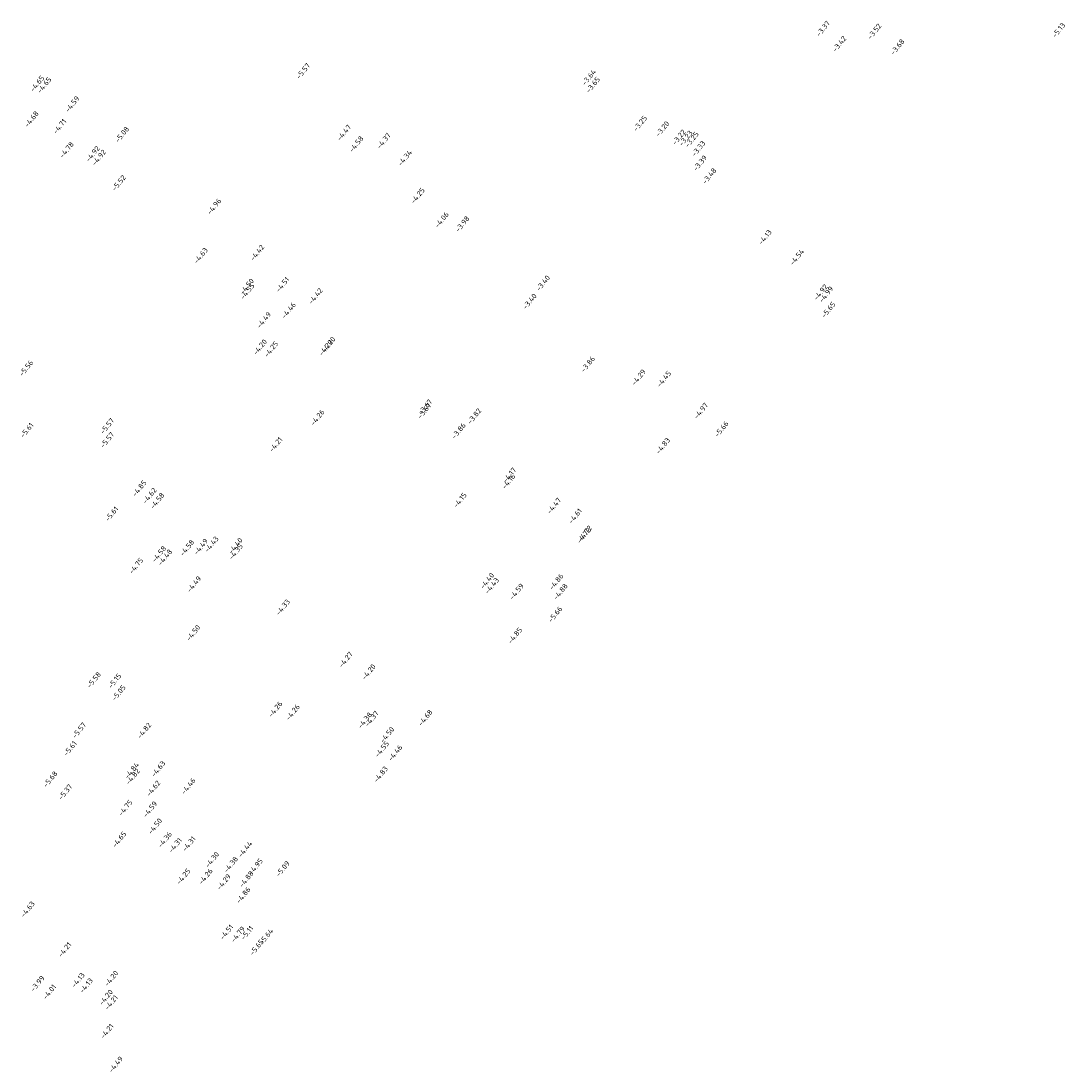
# Model space of a CAD drawing. Extents: x 107806 to 108294, y 478685 to 479420.
# Tile 5 of 13: x 108105 to 108206, y 478957 to 479059. Entities that reach past the tile are written whole.
import ezdxf
from ezdxf.enums import TextEntityAlignment as Align

# ---------------------------------------------------------------- set-up
doc = ezdxf.new("R2010")
doc.units = 0
doc.layers.add('B-XX-AL-HOOGTELABEL-S', color=252, linetype='CONTINUOUS', lineweight=25)
doc.styles.add('NLCS 00', font='isocpeur.ttf')

msp = doc.modelspace()

# ---------------------------------------------------------------- texts
at = {"layer": 'B-XX-AL-HOOGTELABEL-S', "style": 'NLCS 00'}
for s, p in [('-3.37', (108182.68, 479058.28)), ('-5.13', (108205.51, 479058.12)), ('-3.52', (108187.66, 479058.01)), ('-3.42', (108184.26, 479056.79)), ('-3.68', (108189.89, 479056.5)), ('-5.57', (108132.3, 479054.17)), ('-4.65', (108106.53, 479052.95)), ('-3.64', (108159.99, 479053.56)), ('-4.65', (108107.22, 479052.81)), ('-3.65', (108160.38, 479052.83)), ('-4.59', (108109.93, 479050.97)), ('-4.68', (108105.98, 479049.51)), ('-3.25', (108164.95, 479049.09)), ('-4.71', (108108.71, 479048.81)), ('-5.08', (108114.75, 479048.02)), ('-4.47', (108136.26, 479048.2)), ('-3.20', (108167.11, 479048.57)), ('-4.58', (108137.45, 479047.1)), ('-4.37', (108140.11, 479047.41)), ('-3.22', (108168.71, 479047.76)), ('-3.23', (108169.37, 479047.66)), ('-3.25', (108169.96, 479047.54)), ('-4.78', (108109.39, 479046.54)), ('-4.92', (108111.91, 479046.15)), ('-3.33', (108170.61, 479046.66)), ('-4.92', (108112.51, 479045.79)), ('-4.34', (108142.16, 479045.75)), ('-3.39', (108170.76, 479045.25)), ('-3.48', (108171.66, 479044)), ('-5.52', (108114.44, 479043.33)), ('-4.25', (108143.4, 479042.09)), ('-4.96', (108123.68, 479041.06)), ('-4.06', (108145.73, 479039.76)), ('-3.98', (108147.73, 479039.35)), ('-4.13', (108177.06, 479038.08)), ('-4.63', (108122.38, 479036.29)), ('-4.42', (108127.85, 479036.57)), ('-4.54', (108180.15, 479036.15)), ('-4.50', (108126.85, 479033.31)), ('-4.55', (108126.89, 479032.83)), ('-4.51', (108130.3, 479033.49)), ('-3.40', (108155.54, 479033.62)), ('-4.92', (108182.45, 479032.75)), ('-4.42', (108133.5, 479032.37)), ('-3.40', (108154.25, 479031.86)), ('-4.99', (108182.98, 479032.54)), ('-4.46', (108130.9, 479030.99)), ('-5.65', (108183.2, 479031.04)), ('-4.49', (108128.5, 479030.06)), ('-4.20', (108134.75, 479027.67)), ('-4.20', (108128.12, 479027.43)), ('-4.25', (108129.2, 479027.23)), ('-4.20', (108134.5, 479027.36)), ('-3.86', (108159.89, 479025.77)), ('-5.56', (108105.46, 479025.39)), ('-4.29', (108164.81, 479024.51)), ('-4.45', (108167.26, 479024.34)), ('-3.67', (108144.13, 479021.61)), ('-4.26', (108133.69, 479020.61)), ('-3.67', (108144.05, 479021.26)), ('-3.82', (108148.89, 479020.74)), ('-4.97', (108170.85, 479021.26)), ('-5.57', (108113.31, 479019.78)), ('-5.66', (108172.84, 479019.49)), ('-5.61', (108105.52, 479019.38)), ('-5.57', (108113.31, 479018.43)), ('-3.86', (108147.37, 479019.32)), ('-4.21', (108129.65, 479017.99)), ('-4.83', (108167.17, 479017.87)), ('-4.16', (108152.21, 479014.42)), ('-4.17', (108152.3, 479015.04)), ('-4.85', (108116.43, 479013.75)), ('-4.62', (108117.42, 479013.04)), ('-4.58', (108118.16, 479012.54)), ('-4.15', (108147.5, 479012.6)), ('-4.47', (108156.61, 479012.06)), ('-5.61', (108113.74, 479011.27)), ('-4.61', (108158.67, 479011.07)), ('-4.72', (108159.61, 479009.39)), ('-4.43', (108123.42, 479008.33)), ('-4.72', (108159.5, 479009.19)), ('-4.58', (108118.34, 479007.39)), ('-4.58', (108121.05, 479007.99)), ('-4.49', (108122.39, 479008.1)), ('-4.40', (108125.75, 479008.19)), ('-4.35', (108125.77, 479007.61)), ('-4.75', (108116.11, 479006.24)), ('-4.48', (108118.91, 479007.06)), ('-4.49', (108121.73, 479004.47)), ('-4.40', (108150.13, 479004.79)), ('-4.43', (108150.59, 479004.32)), ('-4.43', (108150.59, 479004.32)), ('-4.86', (108156.83, 479004.71)), ('-4.59', (108152.99, 479003.76)), ('-4.59', (108152.99, 479003.76)), ('-4.88', (108157.24, 479003.74)), ('-4.33', (108130.34, 479002.24)), ('-5.66', (108156.73, 479001.55)), ('-4.50', (108121.65, 478999.75)), ('-4.85', (108152.83, 478999.49)), ('-4.27', (108136.43, 478997.16)), ('-5.58', (108112.02, 478995.19)), ('-5.15', (108114.04, 478995.1)), ('-4.20', (108138.65, 478995.97)), ('-5.05', (108114.42, 478993.94)), ('-4.26', (108129.61, 478992.36)), ('-4.26', (108131.3, 478992.06)), ('-4.38', (108138.29, 478991.28)), ('-4.37', (108138.94, 478991.43)), ('-4.68', (108144.15, 478991.53)), ('-5.57', (108110.59, 478990.31)), ('-4.82', (108116.9, 478990.28)), ('-4.50', (108140.44, 478989.88)), ('-5.61', (108109.72, 478988.55)), ('-4.55', (108139.93, 478988.49)), ('-4.46', (108141.22, 478988.12)), ('-4.84', (108115.7, 478986.42)), ('-4.63', (108118.26, 478986.58)), ('-4.83', (108139.82, 478986.05)), ('-5.68', (108107.8, 478985.58)), ('-4.82', (108115.79, 478985.83)), ('-4.46', (108121.18, 478984.91)), ('-5.37', (108109.25, 478984.34)), ('-4.62', (108117.78, 478984.68)), ('-4.75', (108115.08, 478982.8)), ('-4.59', (108117.47, 478982.67)), ('-4.50', (108117.95, 478981.03)), ('-4.65', (108114.48, 478979.74)), ('-4.36', (108118.9, 478979.72)), ('-4.31', (108119.9, 478979.18)), ('-4.31', (108121.23, 478979.32)), ('-4.44', (108126.68, 478978.8)), ('-4.30', (108123.48, 478977.78)), ('-4.38', (108125.3, 478977.31)), ('-4.95', (108127.7, 478977.12)), ('-5.09', (108130.32, 478976.9)), ('-4.25', (108120.7, 478976.16)), ('-4.26', (108122.85, 478976.16)), ('-4.88', (108126.8, 478975.9)), ('-4.29', (108124.61, 478975.63)), ('-4.86', (108126.51, 478974.35)), ('-4.63', (108105.61, 478972.98)), ('-4.51', (108124.88, 478970.77)), ('-5.11', (108126.86, 478970.7)), ('-4.79', (108125.98, 478970.55)), ('-5.64', (108128.71, 478970.33)), ('-4.21', (108109.2, 478969.07)), ('-5.65', (108127.8, 478969.3)), ('-5.65', (108127.8, 478969.3)), ('-3.99', (108106.56, 478965.78)), ('-4.13', (108110.49, 478966.12)), ('-4.13', (108111.28, 478965.59)), ('-4.20', (108113.71, 478966.28)), ('-4.01', (108107.72, 478964.98)), ('-4.20', (108113.19, 478964.45)), ('-4.21', (108113.7, 478963.95)), ('-4.21', (108113.29, 478961.17)), ('-4.49', (108114.15, 478957.95))]:
    msp.add_text(s, height=0.5, rotation=50.9405, dxfattribs=at).set_placement(p, align=Align.CENTER)

doc.saveas('drawing.dxf')
